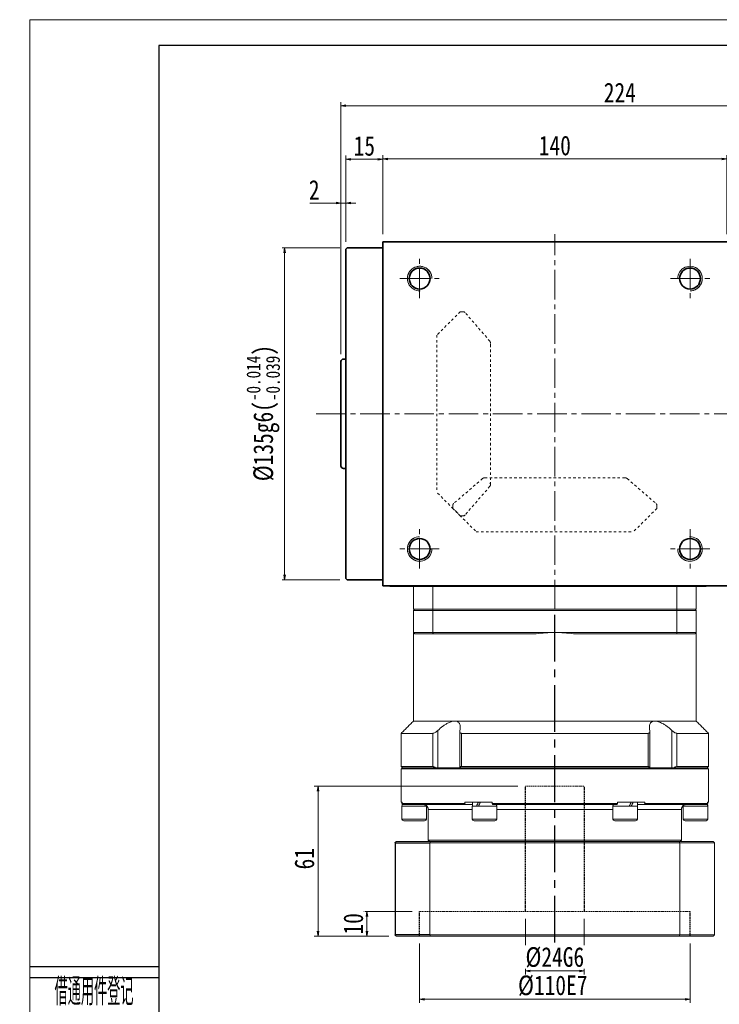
# Model space of a CAD drawing. Header units: millimetres. Extents: x 33 to 918, y 24 to 646.
# Tile 2 of 4: x 33 to 317, y 246 to 646. Entities that reach past the tile are written whole.
import ezdxf
from ezdxf.enums import TextEntityAlignment as Align

# ---------------------------------------------------------------- set-up
doc = ezdxf.new("R2010")
doc.units = ezdxf.units.MM
for name, pattern in [('CENTER2', [28.575, 19.05, -3.175, 3.175, -3.175]), ('DASHED', [0.75, 0.5, -0.25]), ('点画线', [18, 12, -2, 2, -2]), ('虚线', [2, 1, -1])]:
    doc.linetypes.add(name, pattern=pattern)
for name, color, linetype in [('2细线层', 4, 'Continuous'), ('3中心线层', 1, 'CENTER2'), ('6文字层', 3, 'Continuous')]:
    doc.layers.add(name, color=color, linetype=linetype)
for name, color, linetype, lineweight in [('TEXT', 4, 'Continuous', 18), ('中心线层', 1, '点画线', 18), ('图框_外框线', 7, 'Continuous', 18), ('尺寸线层', 3, 'Continuous', 18), ('粗实线', 7, 'Continuous', 40), ('粗实线层', 7, 'Continuous', 35)]:
    doc.layers.add(name, color=color, linetype=linetype, lineweight=lineweight)
doc.styles.add('PC_TEXTSTYLE', font='ISOCP.SHX', dxfattribs={"width": 0.707, "bigfont": 'GBCBIG.SHX'})
doc.styles.add('宋体', font='SimSun.ttf', dxfattribs={"width": 0.8})
doc.dimstyles.new('A水平标注$0', dxfattribs={"dimtxt": 3.5, "dimasz": 2, "dimexe": 1.5, "dimexo": 3, "dimgap": 1.1, "dimtad": 1, "dimtoh": 1, "dimdec": 4, "dimdsep": 46, "dimtxsty": '宋体', "dimblk": 'OPEN', "dimcen": 3, "dimclrd": 3, "dimclre": 3, "dimclrt": 6, "dimadec": 0, "dimazin": 0, "dimtm": 1e-09, "dimtfac": 1, "dimtdec": 4, "dimtix": 1, "dimtmove": 0, "dimatfit": 3, "dimldrblk": 'OPEN', "dimfxl": 0, "dimlwd": 13, "dimlwe": 13, "dimarcsym": 0})
doc.dimstyles.new('D直径标注φ25', dxfattribs={"dimtxt": 3.5, "dimasz": 2, "dimexe": 1, "dimexo": 3, "dimtad": 1, "dimtoh": 1, "dimdec": 1, "dimdsep": 46, "dimtxsty": '宋体', "dimblk": 'OPEN', "dimcen": 3, "dimclrd": 3, "dimclre": 3, "dimclrt": 130, "dimadec": 0, "dimazin": 0, "dimtm": 1e-09, "dimtfac": 1, "dimtdec": 1, "dimtmove": 0, "dimatfit": 0, "dimldrblk": 'OPEN', "dimfxl": 0, "dimlwd": 13, "dimlwe": 13, "dimarcsym": 0})

# ---------------------------------------------------------------- blocks, each defined once
blk = doc.blocks.new('_Open')
at = {"color": 0, "linetype": 'ByBlock', "lineweight": -2}
for p, q in [((-1, 0.17), (0, 0)), ((-1, -0.17), (0, 0)), ((0, 0), (-1, 0))]:
    blk.add_line(p, q, dxfattribs=at)
blk = doc.blocks.new('*D12')
at = {"color": 3, "lineweight": 13, "transparency": 16777216}
for p, q in [((180.27, 559.19), (180.27, 591.35)), ((182.27, 589.85), (318.27, 589.85)), ((320.27, 559.19), (320.27, 591.35))]:
    blk.add_line(p, q, dxfattribs=at)
at = {"layer": 'Defpoints', "color": 0, "transparency": 16777216}
for p in [(320.27, 589.85), (180.27, 556.19), (320.27, 556.19)]:
    blk.add_point(p, dxfattribs=at)
at = {"color": 3, "lineweight": 13, "transparency": 16777216, "xscale": 2, "yscale": 2, "zscale": 2, "rotation": 180}
blk.add_blockref('_Open', (180.27, 589.85), dxfattribs=at)
at = {"color": 3, "lineweight": 13, "transparency": 16777216, "xscale": 2, "yscale": 2, "zscale": 2}
blk.add_blockref('_Open', (320.27, 589.85), dxfattribs=at)
at = {"color": 6, "transparency": 16777216, "insert": (250.27, 595.26), "char_height": 8, "attachment_point": 5, "style": '宋体', "bg_fill": 3, "box_fill_scale": 1.1, "bg_fill_color": 257, "bg_fill_transparency": 0}
blk.add_mtext('140', dxfattribs=at)
blk = doc.blocks.new('*D13')
at = {"color": 3, "lineweight": 13, "transparency": 16777216}
for p, q in [((165.27, 556.19), (165.27, 591.23)), ((178.27, 589.73), (167.27, 589.73)), ((180.27, 559.19), (180.27, 591.23))]:
    blk.add_line(p, q, dxfattribs=at)
at = {"layer": 'Defpoints', "color": 0, "transparency": 16777216}
for p in [(165.27, 589.73), (165.27, 553.19), (180.27, 556.19)]:
    blk.add_point(p, dxfattribs=at)
at = {"color": 3, "lineweight": 13, "transparency": 16777216, "xscale": 2, "yscale": 2, "zscale": 2, "rotation": 180}
blk.add_blockref('_Open', (165.27, 589.73), dxfattribs=at)
at = {"color": 3, "lineweight": 13, "transparency": 16777216, "xscale": 2, "yscale": 2, "zscale": 2}
blk.add_blockref('_Open', (180.27, 589.73), dxfattribs=at)
at = {"color": 6, "transparency": 16777216, "insert": (172.77, 595.12), "char_height": 8, "attachment_point": 5, "style": '宋体', "bg_fill": 3, "box_fill_scale": 1.1, "bg_fill_color": 257, "bg_fill_transparency": 0}
blk.add_mtext('15', dxfattribs=at)
blk = doc.blocks.new('*D16')
at = {"color": 3, "lineweight": 13, "transparency": 16777216}
for p, q in [((163.27, 510.44), (163.27, 573.4)), ((165.27, 556.19), (165.27, 573.4)), ((150.6, 571.9), (155.64, 571.9)), ((155.64, 571.9), (161.27, 571.9)), ((165.27, 571.9), (163.27, 571.9)), ((167.27, 571.9), (169.27, 571.9))]:
    blk.add_line(p, q, dxfattribs=at)
at = {"layer": 'Defpoints', "color": 0, "transparency": 16777216}
for p in [(163.27, 571.9), (165.27, 553.19), (163.27, 507.44)]:
    blk.add_point(p, dxfattribs=at)
at = {"color": 3, "lineweight": 13, "transparency": 16777216, "xscale": 2, "yscale": 2, "zscale": 2}
blk.add_blockref('_Open', (163.27, 571.9), dxfattribs=at)
at = {"color": 3, "lineweight": 13, "transparency": 16777216, "xscale": 2, "yscale": 2, "zscale": 2, "rotation": 180}
blk.add_blockref('_Open', (165.27, 571.9), dxfattribs=at)
at = {"color": 6, "transparency": 16777216, "insert": (152.37, 577.26), "char_height": 8, "attachment_point": 5, "style": '宋体', "bg_fill": 3, "box_fill_scale": 1.1, "bg_fill_color": 257, "bg_fill_transparency": 0}
blk.add_mtext('2', dxfattribs=at)
blk = doc.blocks.new('*D18')
at = {"color": 3, "lineweight": 13, "transparency": 16777216}
for p, q in [((163.27, 510.44), (163.27, 613)), ((387.27, 503.19), (387.27, 613)), ((385.27, 611.5), (165.27, 611.5))]:
    blk.add_line(p, q, dxfattribs=at)
at = {"layer": 'Defpoints', "color": 0, "transparency": 16777216}
for p in [(163.27, 611.5), (163.27, 507.44), (387.27, 500.19)]:
    blk.add_point(p, dxfattribs=at)
at = {"color": 3, "lineweight": 13, "transparency": 16777216, "xscale": 2, "yscale": 2, "zscale": 2, "rotation": 180}
blk.add_blockref('_Open', (163.27, 611.5), dxfattribs=at)
at = {"color": 3, "lineweight": 13, "transparency": 16777216, "xscale": 2, "yscale": 2, "zscale": 2}
blk.add_blockref('_Open', (387.27, 611.5), dxfattribs=at)
at = {"color": 6, "transparency": 16777216, "insert": (276.72, 616.86), "char_height": 8, "attachment_point": 5, "style": '宋体', "bg_fill": 3, "box_fill_scale": 1.1, "bg_fill_color": 257, "bg_fill_transparency": 0}
blk.add_mtext('224', dxfattribs=at)
blk = doc.blocks.new('*D19')
at = {"layer": 'Defpoints', "color": 0, "transparency": 16777216}
for p in [(165.77, 553.69), (140.35, 418.69), (165.77, 418.69)]:
    blk.add_point(p, dxfattribs=at)
at = {"layer": '尺寸线层', "color": 3, "lineweight": 13, "transparency": 16777216}
for p, q in [((162.77, 553.69), (139.35, 553.69)), ((140.35, 551.69), (140.35, 420.69)), ((162.77, 418.69), (139.35, 418.69))]:
    blk.add_line(p, q, dxfattribs=at)
at = {"layer": '尺寸线层', "color": 3, "lineweight": 13, "transparency": 16777216, "xscale": 2, "yscale": 2, "zscale": 2}
for p, rotation in [((140.35, 553.69), 90), ((140.35, 418.69), 270)]:
    blk.add_blockref('_Open', p, dxfattribs=dict(at, rotation=rotation))
at = {"layer": '尺寸线层', "color": 130, "transparency": 16777216, "insert": (131.62, 486.46), "char_height": 8, "attachment_point": 5, "rotation": 90, "style": '宋体'}
blk.add_mtext('{\\A1;\\A1;%%C135g6({\\H0.707107x;\\S-0.014^ -0.039;})}', dxfattribs=at)
blk = doc.blocks.new('*D36')
at = {"color": 3, "lineweight": 13, "transparency": 16777216}
for p, q in [((195.27, 270.69), (195.27, 246.51)), ((305.27, 270.69), (305.27, 246.51)), ((197.27, 248.01), (303.27, 248.01))]:
    blk.add_line(p, q, dxfattribs=at)
at = {"layer": 'Defpoints', "color": 0, "transparency": 16777216}
for p in [(195.27, 273.69), (305.27, 273.69), (305.27, 248.01)]:
    blk.add_point(p, dxfattribs=at)
at = {"color": 3, "lineweight": 13, "transparency": 16777216, "xscale": 2, "yscale": 2, "zscale": 2, "rotation": 180}
blk.add_blockref('_Open', (195.27, 248.01), dxfattribs=at)
at = {"color": 3, "lineweight": 13, "transparency": 16777216, "xscale": 2, "yscale": 2, "zscale": 2}
blk.add_blockref('_Open', (305.27, 248.01), dxfattribs=at)
at = {"color": 6, "transparency": 16777216, "insert": (249.42, 253.51), "char_height": 8, "attachment_point": 5, "style": '宋体', "bg_fill": 3, "box_fill_scale": 1.1, "bg_fill_color": 256, "bg_fill_true_color": 13158600, "bg_fill_transparency": 0}
blk.add_mtext('%%C110E7', dxfattribs=at)
blk = doc.blocks.new('*D37')
at = {"color": 3, "lineweight": 13, "transparency": 16777216}
for p, q in [((238.27, 280.69), (238.27, 258.03)), ((262.27, 280.69), (262.27, 258.03)), ((240.27, 259.53), (260.27, 259.53))]:
    blk.add_line(p, q, dxfattribs=at)
at = {"layer": 'Defpoints', "color": 0, "transparency": 16777216}
for p in [(238.27, 283.69), (262.27, 283.69), (262.27, 259.53)]:
    blk.add_point(p, dxfattribs=at)
at = {"color": 3, "lineweight": 13, "transparency": 16777216, "xscale": 2, "yscale": 2, "zscale": 2, "rotation": 180}
blk.add_blockref('_Open', (238.27, 259.53), dxfattribs=at)
at = {"color": 3, "lineweight": 13, "transparency": 16777216, "xscale": 2, "yscale": 2, "zscale": 2}
blk.add_blockref('_Open', (262.27, 259.53), dxfattribs=at)
at = {"color": 6, "transparency": 16777216, "insert": (250.27, 265.03), "char_height": 8, "attachment_point": 5, "style": '宋体', "bg_fill": 3, "box_fill_scale": 1.1, "bg_fill_color": 256, "bg_fill_true_color": 13158600, "bg_fill_transparency": 0}
blk.add_mtext('%%C24G6', dxfattribs=at)
blk = doc.blocks.new('*D38')
at = {"color": 3, "lineweight": 13, "transparency": 16777216}
for p, q in [((192.27, 283.69), (172.32, 283.69)), ((173.82, 281.69), (173.82, 275.69)), ((182.77, 273.69), (172.32, 273.69))]:
    blk.add_line(p, q, dxfattribs=at)
at = {"layer": 'Defpoints', "color": 0, "transparency": 16777216}
for p in [(195.27, 283.69), (173.82, 273.69), (185.77, 273.69)]:
    blk.add_point(p, dxfattribs=at)
at = {"color": 3, "lineweight": 13, "transparency": 16777216, "xscale": 2, "yscale": 2, "zscale": 2}
for p, rotation in [((173.82, 283.69), 90), ((173.82, 273.69), 270)]:
    blk.add_blockref('_Open', p, dxfattribs=dict(at, rotation=rotation))
at = {"color": 6, "transparency": 16777216, "insert": (168.32, 278.69), "char_height": 8, "attachment_point": 5, "rotation": 90, "style": '宋体', "bg_fill": 3, "box_fill_scale": 1.1, "bg_fill_color": 256, "bg_fill_true_color": 13158600, "bg_fill_transparency": 0}
blk.add_mtext('10', dxfattribs=at)
blk = doc.blocks.new('*D39')
at = {"color": 3, "lineweight": 13, "transparency": 16777216}
for p, q in [((235.27, 334.69), (152.42, 334.69)), ((153.92, 332.69), (153.92, 275.69)), ((182.77, 273.69), (152.42, 273.69))]:
    blk.add_line(p, q, dxfattribs=at)
at = {"layer": 'Defpoints', "color": 0, "transparency": 16777216}
for p in [(238.27, 334.69), (153.92, 273.69), (185.77, 273.69)]:
    blk.add_point(p, dxfattribs=at)
at = {"color": 3, "lineweight": 13, "transparency": 16777216, "xscale": 2, "yscale": 2, "zscale": 2}
for p, rotation in [((153.92, 334.69), 90), ((153.92, 273.69), 270)]:
    blk.add_blockref('_Open', p, dxfattribs=dict(at, rotation=rotation))
at = {"color": 6, "transparency": 16777216, "insert": (148.42, 305.19), "char_height": 8, "attachment_point": 5, "rotation": 90, "style": '宋体', "bg_fill": 3, "box_fill_scale": 1.1, "bg_fill_color": 256, "bg_fill_true_color": 13158600, "bg_fill_transparency": 0}
blk.add_mtext('61', dxfattribs=at)

msp = doc.modelspace()

# ---------------------------------------------------------------- linework, layer by layer
at = {"color": 6, "linetype": '虚线', "lineweight": 18}
for p, q in [((211.77992, 527.68963), (202.27992, 518.18963)), ((211.77992, 527.68963), (213.01146, 527.68963)), ((223.84946, 515.69865), (213.7675, 527.34416)), ((202.27992, 518.18963), (202.27992, 454.18963)), ((224.07492, 515.0655), (224.07492, 514.94385)), ((220.86002, 459.84567), (209.12039, 449.68221)), ((223.84946, 456.68061), (213.7675, 445.0351)), ((221.47074, 460.08963), (221.79967, 460.08963)), ((224.07492, 457.28612), (224.07492, 457.43542)), ((279.07909, 460.08963), (278.75017, 460.08963)), ((279.68981, 459.84567), (291.42945, 449.68221)), ((211.77992, 444.68963), (202.27992, 454.18963)), ((208.77492, 447.69463), (208.77492, 448.92618)), ((291.77492, 447.69463), (291.77492, 448.92618)), ((208.77492, 447.69463), (218.27492, 438.19463)), ((211.77992, 444.68963), (213.01146, 444.68963)), ((291.77492, 447.69463), (282.27492, 438.19463)), ((218.27492, 438.19463), (282.27492, 438.19463))]:
    msp.add_line(p, q, dxfattribs=at)
at = {"color": 7, "linetype": 'Continuous', "lineweight": 15}
for p, q in [((192.77492, 416.18963), (192.77492, 406.68963)), ((200.57834, 416.18963), (200.57834, 406.68963)), ((299.9715, 416.18963), (299.9715, 406.68963)), ((307.77492, 406.68963), (307.77492, 416.18963)), ((200.57834, 406.68963), (192.77492, 406.68963)), ((192.77492, 406.18963), (200.57834, 406.18963)), ((192.77492, 406.18963), (192.77492, 397.18963)), ((200.76482, 406.68963), (193.27492, 406.68963)), ((250.27492, 406.68963), (200.57834, 406.68963)), ((200.57834, 406.18963), (299.9715, 406.18963)), ((200.57834, 397.18963), (200.57834, 406.18963)), ((299.78502, 406.68963), (200.76482, 406.68963)), ((299.9715, 406.68963), (250.27492, 406.68963)), ((307.27492, 406.68963), (299.78502, 406.68963)), ((307.77492, 406.68963), (299.9715, 406.68963)), ((299.9715, 406.18963), (299.9715, 397.18963)), ((299.9715, 406.18963), (307.77492, 406.18963)), ((307.77492, 397.18963), (307.77492, 406.18963)), ((200.57834, 397.18963), (192.77492, 397.18963)), ((193.27492, 396.68963), (200.76482, 396.68963)), ((250.27492, 397.18963), (200.57834, 397.18963)), ((200.76482, 396.68963), (242.70854, 396.68963)), ((299.9715, 397.18963), (250.27492, 397.18963)), ((257.84129, 396.68963), (299.78502, 396.68963)), ((299.78502, 396.68963), (307.27492, 396.68963)), ((307.77492, 397.18963), (299.9715, 397.18963)), ((209.61628, 361.18963), (192.77492, 361.18963)), ((290.93356, 361.18963), (209.61628, 361.18963)), ((307.77492, 361.18963), (290.93356, 361.18963)), ((202.62968, 342.18963), (202.62968, 357.33701)), ((297.92015, 357.33701), (297.92015, 342.18963)), ((200.59091, 356.18963), (187.77492, 356.18963)), ((200.59091, 356.18963), (200.59091, 342.68963)), ((288.19259, 356.18963), (212.35725, 356.18963)), ((212.35725, 342.68963), (212.35725, 356.18963)), ((288.19259, 356.18963), (288.19259, 342.68963)), ((312.77492, 356.18963), (299.95892, 356.18963)), ((299.95892, 342.68963), (299.95892, 356.18963)), ((200.59091, 342.68963), (187.77492, 342.68963)), ((187.77492, 341.68963), (250.27492, 341.68963)), ((250.27492, 342.18963), (188.27492, 342.18963)), ((188.27492, 342.18963), (201.81229, 342.18963)), ((211.60486, 342.18963), (288.94498, 342.18963)), ((288.19259, 342.68963), (212.35725, 342.68963)), ((312.27492, 342.18963), (250.27492, 342.18963)), ((250.27492, 341.68963), (312.77492, 341.68963)), ((298.73755, 342.18963), (312.27492, 342.18963)), ((312.77492, 342.68963), (299.95892, 342.68963)), ((187.77492, 328.18963), (188.1088, 328.18963)), ((193.02492, 326.58963), (188.02492, 326.58963)), ((188.1088, 327.68963), (188.1088, 328.18963)), ((213.60453, 327.68963), (188.1088, 327.68963)), ((188.60246, 327.18963), (213.92675, 327.18963)), ((198.02492, 326.58963), (193.02492, 326.58963)), ((198.77492, 325.18963), (216.64992, 325.18963)), ((213.60453, 328.18963), (213.60453, 327.68963)), ((213.60453, 328.18963), (224.77919, 328.18963)), ((213.92675, 327.18963), (216.70992, 327.18963)), ((225.98004, 326.58963), (216.64992, 326.58963)), ((224.77919, 327.68963), (224.77919, 328.18963)), ((275.77065, 327.68963), (224.77919, 327.68963)), ((224.95063, 327.18963), (275.5992, 327.18963)), ((226.64992, 326.58963), (225.98004, 326.58963)), ((226.64992, 325.18963), (273.89992, 325.18963)), ((226.96167, 327.18963), (227.14992, 327.18963)), ((273.39992, 327.18963), (273.58816, 327.18963)), ((283.89992, 326.58963), (273.89992, 326.58963)), ((275.77065, 328.18963), (275.77065, 327.68963)), ((275.77065, 328.18963), (286.9453, 328.18963)), ((283.83992, 327.18963), (286.62309, 327.18963)), ((283.89992, 325.18963), (301.77492, 325.18963)), ((286.62309, 327.18963), (311.94737, 327.18963)), ((286.9453, 327.68963), (286.9453, 328.18963)), ((312.44103, 327.68963), (286.9453, 327.68963)), ((312.52492, 326.58963), (302.52492, 326.58963)), ((312.44103, 328.18963), (312.44103, 327.68963)), ((312.44103, 328.18963), (312.77492, 328.18963)), ((193.02492, 321.33963), (188.02492, 321.33963)), ((188.77492, 320.58963), (193.02492, 320.58963)), ((198.02492, 321.33963), (193.02492, 321.33963)), ((193.02492, 320.58963), (197.27492, 320.58963)), ((225.98004, 321.33963), (216.64992, 321.33963)), ((217.39992, 320.58963), (225.33052, 320.58963)), ((225.33052, 320.58963), (225.89992, 320.58963)), ((226.64992, 321.33963), (225.98004, 321.33963)), ((283.89992, 321.33963), (273.89992, 321.33963)), ((274.64992, 320.58963), (283.14992, 320.58963)), ((312.52492, 321.33963), (302.52492, 321.33963)), ((303.27492, 320.58963), (311.77492, 320.58963)), ((301.77492, 312.68963), (198.77492, 312.68963)), ((199.64143, 312.18963), (185.77492, 312.18963)), ((199.46891, 311.68963), (301.08092, 311.68963)), ((199.46891, 274.18963), (199.46891, 311.68963)), ((300.9084, 312.18963), (199.64143, 312.18963)), ((314.77492, 312.18963), (300.9084, 312.18963)), ((301.08092, 311.68963), (301.08092, 274.18963)), ((301.08092, 311.68963), (315.27492, 311.68963)), ((315.27492, 274.18963), (315.27492, 311.68963)), ((185.77492, 273.68963), (199.64143, 273.68963)), ((301.08092, 274.18963), (199.46891, 274.18963)), ((199.64143, 273.68963), (300.9084, 273.68963)), ((300.9084, 273.68963), (314.77492, 273.68963)), ((315.27492, 274.18963), (301.08092, 274.18963))]:
    msp.add_line(p, q, dxfattribs=at)
at = {"color": 6, "linetype": 'DASHED', "lineweight": 15}
for p, q in [((238.27492, 334.68963), (262.27492, 334.68963)), ((195.27492, 283.68963), (305.27492, 283.68963))]:
    msp.add_line(p, q, dxfattribs=at)
for p, q in [((185.27492, 311.68963), (199.46891, 311.68963)), ((185.27492, 311.68963), (185.27492, 274.18963)), ((199.46891, 274.18963), (185.27492, 274.18963))]:
    msp.add_line(p, q)
at = {"color": 6, "linetype": '虚线', "lineweight": 18}
for centre, start, end in [((213.01146, 526.68963), 40.884, 90), ((223.07492, 515.0655), 0, 40.884), ((221.51455, 459.08963), 90, 130.884), ((223.07492, 457.43542), 0, 45), ((223.07492, 457.31376), 319.116, 360), ((279.03528, 459.08963), 49.116, 90), ((209.77492, 448.92618), 130.884, 180), ((290.77492, 448.92618), 0, 49.116), ((213.01146, 445.68963), 270, 319.116)]:
    msp.add_arc(centre, 1, start, end, dxfattribs=at)
at = {"color": 7, "linetype": 'Continuous', "lineweight": 0}
for centre, start, end in [((195.27492, 431.18963), 90, 285), ((305.27492, 431.18963), 180, 15)]:
    msp.add_arc(centre, 5, start, end, dxfattribs=at)
at = {"color": 7, "linetype": 'Continuous', "lineweight": 15}
for centre, radius, start, end in [((250.27492, 339.68963), 57.5, 90, 97.5614297), ((250.27492, 339.68963), 57.5, 82.4385703, 90), ((196.77492, 325.18963), 2, 0, 30.1681269), ((303.77492, 325.18963), 2, 149.8150812, 180), ((188.77492, 321.33963), 0.75, 180, 270), ((197.27492, 321.33963), 0.75, 270, 0), ((217.39992, 321.33963), 0.75, 180, 270), ((225.89992, 321.33963), 0.75, 270, 0), ((274.64992, 321.33963), 0.75, 180, 270), ((283.14992, 321.33963), 0.75, 270, 0), ((303.27492, 321.33963), 0.75, 180, 270), ((311.77492, 321.33963), 0.75, 270, 0)]:
    msp.add_arc(centre, radius, start, end, dxfattribs=at)
at = {"color": 7, "linetype": 'Continuous', "lineweight": 15, "extrusion": (0, 0, -1)}
for centre, major_axis, ratio, start_param, end_param in [((193.02492, 328.18963), (0, 8.55633), 0.577350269, 4.618754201, 4.71238898), ((193.02492, 326.58963), (0, 8.55633), 0.577350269, 4.71238898, 4.837645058), ((221.64992, 328.18963), (4.54557, 8.49348), 0.227735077, 4.403003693, 4.591107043), ((221.64992, 326.58963), (4.54557, 8.49348), 0.227735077, 4.591107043, 4.779210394), ((221.64992, 328.18963), (3.07332, 5.74255), 0.227735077, 4.452374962, 4.591107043), ((278.89992, 328.18963), (4.54557, 8.49348), 0.227735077, 1.44951439, 1.63761774), ((278.89992, 326.58963), (3.07332, 5.74255), 0.227735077, 1.310782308, 1.44951439), ((278.89992, 326.58963), (4.54557, 8.49348), 0.227735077, 1.261411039, 1.44951439), ((307.52492, 328.18963), (0, 8.55633), 0.577350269, 1.570796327, 1.758899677), ((307.52492, 326.58963), (0, 8.55633), 0.577350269, 1.477161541, 1.570796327)]:
    msp.add_ellipse(centre, major_axis=major_axis, ratio=ratio, start_param=start_param, end_param=end_param, dxfattribs=at)
at = {"color": 7, "linetype": 'Continuous', "lineweight": 15}
for points in [[(192.77492, 406.18963), (193.27492, 406.68963)], [(200.57834, 406.18963), (200.76482, 406.68963)], [(299.9715, 406.18963), (299.78502, 406.68963)], [(307.27492, 406.68963), (307.77492, 406.18963)], [(192.77492, 361.18963), (192.77492, 397.18963)], [(192.77492, 397.18963), (193.27492, 396.68963)], [(200.57834, 397.18963), (200.76482, 396.68963)], [(299.9715, 397.18963), (299.78502, 396.68963)], [(307.27492, 396.68963), (307.77492, 397.18963)], [(307.77492, 397.18963), (307.77492, 361.18963)], [(187.77492, 356.18963), (192.77492, 361.18963)], [(307.77492, 361.18963), (312.77492, 356.18963)], [(211.57061, 342.18963), (211.57061, 356.95953)], [(288.97922, 356.95984), (288.97922, 342.18963)], [(187.77492, 342.68963), (187.77492, 356.18963)], [(312.77492, 356.18963), (312.77492, 342.68963)], [(188.27492, 342.18963), (187.77492, 342.68963)], [(187.77492, 341.68963), (188.27492, 342.18963)], [(187.77492, 328.18963), (187.77492, 341.68963)], [(312.77492, 342.68963), (312.27492, 342.18963)], [(312.27492, 342.18963), (312.77492, 341.68963)], [(312.77492, 341.68963), (312.77492, 328.18963)], [(188.02492, 321.33963), (188.02492, 326.58963)], [(188.1088, 327.68963), (188.60246, 327.18963)], [(197.96492, 326.81469), (197.96492, 326.58963)], [(198.02492, 326.58963), (198.02492, 321.33963)], [(198.77492, 312.68963), (198.77492, 325.18963)], [(213.92675, 327.18963), (213.60453, 327.68963)], [(216.64992, 321.33963), (216.64992, 326.58963)], [(216.70992, 326.58963), (216.70992, 328.18963)], [(224.77919, 327.68963), (224.95063, 327.18963)], [(226.58992, 327.18963), (226.58992, 326.58963)], [(226.64992, 326.58963), (226.64992, 321.33963)], [(273.89992, 321.33963), (273.89992, 326.58963)], [(273.95992, 326.58963), (273.95992, 327.18963)], [(275.5992, 327.18963), (275.77065, 327.68963)], [(283.83992, 328.18963), (283.83992, 326.58963)], [(283.89992, 326.58963), (283.89992, 321.33963)], [(286.9453, 327.68963), (286.62309, 327.18963)], [(301.77492, 325.18963), (301.77492, 312.68963)], [(302.52492, 321.33963), (302.52492, 326.58963)], [(302.58492, 326.58963), (302.58492, 326.78203)], [(311.94737, 327.18963), (312.44103, 327.68963)], [(312.52492, 326.58963), (312.52492, 321.33963)], [(199.27492, 312.18963), (198.77492, 312.68963)], [(301.77492, 312.68963), (301.27492, 312.18963)], [(199.64143, 312.18963), (199.46891, 311.68963)], [(301.08092, 311.68963), (300.9084, 312.18963)], [(314.77492, 312.18963), (315.27492, 311.68963)], [(199.46891, 274.18963), (199.64143, 273.68963)], [(300.9084, 273.68963), (301.08092, 274.18963)], [(315.27492, 274.18963), (314.77492, 273.68963)]]:
    msp.add_open_spline(points, degree=1, dxfattribs=at)
for points, knots in [([(209.61628, 361.18963), (209.21475, 361.15127), (208.38361, 361.07186), (207.05137, 360.51784), (205.82615, 359.82964), (204.33807, 358.82786), (203.31865, 357.93824), (202.62968, 357.33701)], [0, 0, 0, 0, 1.493533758, 3.091577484, 4.322036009, 5.554470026, 8.123989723, 8.123989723, 8.123989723, 8.123989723]), ([(211.62164, 357.33701), (211.67312, 357.57026), (211.77649, 358.03863), (211.83133, 358.75816), (211.77553, 359.48638), (211.56372, 360.12281), (211.2194, 360.61316), (210.80099, 360.93543), (210.29241, 361.13114), (209.88654, 361.1871), (209.64837, 361.18933), (209.61628, 361.18963)], [0, 0, 0, 0, 0.626246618, 1.257495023, 2.032414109, 2.823629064, 3.42820033, 4.048095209, 4.555440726, 5.077036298, 5.158257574, 5.158257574, 5.158257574, 5.158257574]), ([(290.93356, 361.18963), (290.75275, 361.18047), (290.38654, 361.16192), (289.91761, 361.0116), (289.51617, 360.77237), (289.14564, 360.38952), (288.86249, 359.83254), (288.72333, 359.08652), (288.73523, 358.24882), (288.86354, 357.64251), (288.9282, 357.33701)], [0, 0, 0, 0, 0.468845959, 0.949596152, 1.451964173, 1.965089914, 2.734777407, 3.526210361, 4.335728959, 5.157885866, 5.157885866, 5.157885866, 5.157885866]), ([(297.92015, 357.33701), (297.39346, 357.80197), (296.54186, 358.55375), (295.25213, 359.48575), (294.22346, 360.12543), (293.25658, 360.61448), (292.18853, 361.03232), (291.4083, 361.18522), (290.96602, 361.18933), (290.93356, 361.18963)], [0, 0, 0, 0, 1.980910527, 3.202878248, 4.450542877, 5.416537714, 6.381330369, 7.998144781, 8.126222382, 8.126222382, 8.126222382, 8.126222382]), ([(202.62968, 357.33701), (202.37103, 357.11549), (201.94422, 356.74996), (201.31743, 356.38659), (200.8815, 356.21496), (200.67673, 356.19711), (200.59091, 356.18963)], [0, 0, 0, 0, 0.923658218, 1.524159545, 2.020218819, 2.378137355, 2.378137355, 2.378137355, 2.378137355]), ([(212.35725, 356.18963), (212.289, 356.19294), (212.15015, 356.19968), (211.97744, 356.25292), (211.83396, 356.33422), (211.71058, 356.45376), (211.61779, 356.61855), (211.56909, 356.83217), (211.56673, 357.07298), (211.60323, 357.24848), (211.62164, 357.33701)], [0, 0, 0, 0, 0.165195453, 0.336098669, 0.501143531, 0.67031152, 0.899665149, 1.135559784, 1.381616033, 1.632058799, 1.632058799, 1.632058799, 1.632058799]), ([(288.9282, 357.33701), (288.94996, 357.2268), (288.9941, 357.00323), (288.96814, 356.73605), (288.88925, 356.53036), (288.78456, 356.39198), (288.64679, 356.28866), (288.50001, 356.22799), (288.34619, 356.19515), (288.2441, 356.19148), (288.19259, 356.18963)], [0, 0, 0, 0, 0.312581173, 0.634124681, 0.837734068, 1.046108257, 1.214079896, 1.386575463, 1.508153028, 1.631948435, 1.631948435, 1.631948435, 1.631948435]), ([(299.95892, 356.18963), (299.83825, 356.20362), (299.59744, 356.23153), (299.09124, 356.45905), (298.50767, 356.82649), (298.12027, 357.16312), (297.92015, 357.33701)], [0, 0, 0, 0, 0.48914015, 0.976123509, 1.653805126, 2.377879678, 2.377879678, 2.377879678, 2.377879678]), ([(200.59091, 342.68963), (200.71145, 342.67547), (200.95201, 342.6472), (201.39062, 342.45349), (201.6754, 342.27529), (201.81229, 342.18963)], [0, 0, 0, 0, 0.457440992, 0.912864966, 1.334419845, 1.334419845, 1.334419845, 1.334419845]), ([(211.60486, 342.18963), (211.65322, 342.30041), (211.74214, 342.50408), (212.02846, 342.66541), (212.26157, 342.68258), (212.35725, 342.68963)], [0, 0, 0, 0, 0.4023771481, 0.7397651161, 0.974629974, 0.974629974, 0.974629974, 0.974629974]), ([(288.19259, 342.68963), (288.32642, 342.67547), (288.59348, 342.6472), (288.83876, 342.45349), (288.91049, 342.27529), (288.94498, 342.18963)], [0, 0, 0, 0, 0.33430891, 0.6671437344, 0.9752262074, 0.9752262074, 0.9752262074, 0.9752262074]), ([(298.73755, 342.18963), (298.91752, 342.30041), (299.2484, 342.50408), (299.67653, 342.66541), (299.87675, 342.68258), (299.95892, 342.68963)], [0, 0, 0, 0, 0.551089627, 1.013171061, 1.334838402, 1.334838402, 1.334838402, 1.334838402]), ([(198.50468, 326.19646), (198.50199, 326.20428), (198.4932, 326.22981), (198.12207, 326.78949), (197.5148, 327.14283), (197.04994, 327.17918), (196.91629, 327.18963)], [0, 0, 0, 0, 0.326549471, 1.065534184, 1.708406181, 1.967821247, 1.967821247, 1.967821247, 1.967821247]), ([(226.58992, 327.0485), (226.62577, 327.06926), (226.79047, 327.16459), (226.88653, 327.17864), (226.96167, 327.18963)], [0, 0, 0, 0, 0.0872534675, 0.4007646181, 0.4007646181, 0.4007646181, 0.4007646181]), ([(273.58816, 327.18963), (273.67416, 327.17788), (273.76331, 327.1657), (273.95317, 327.05679), (273.95992, 327.05292)], [0, 0, 0, 0, 0.3845346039, 0.3986983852, 0.3986983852, 0.3986983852, 0.3986983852]), ([(303.63354, 327.18963), (303.4495, 327.17065), (302.90522, 327.1145), (302.41568, 326.7258), (302.13242, 326.3664), (302.01593, 326.14161), (302.03917, 326.18524), (302.04515, 326.19646)], [0, 0, 0, 0, 0.371254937, 1.097915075, 1.483628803, 1.880459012, 2.017902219, 2.017902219, 2.017902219, 2.017902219])]:
    msp.add_open_spline(points, degree=3, knots=knots, dxfattribs=at)
for points in [[(185.27492, 311.68963), (185.77492, 312.18963)], [(185.77492, 273.68963), (185.27492, 274.18963)]]:
    msp.add_open_spline(points, degree=1)
at = {"layer": '2细线层'}
for p, q in [((37.00885, 261.33149), (89.17011, 261.33149)), ((37.00885, 256.87548), (89.17011, 256.87548))]:
    msp.add_line(p, q, dxfattribs=at)
at = {"layer": '3中心线层'}
msp.add_line((250.27492, 271.07295), (250.27492, 406.68963), dxfattribs=at)
at = {"layer": '3中心线层', "color": 6, "linetype": 'DASHED'}
for p, q in [((238.27492, 283.68963), (238.27492, 334.68963)), ((262.27492, 283.68963), (262.27492, 334.68963)), ((195.27492, 273.68963), (195.27492, 283.68963)), ((305.27492, 273.68963), (305.27492, 283.68963))]:
    msp.add_line(p, q, dxfattribs=at)
at = {"layer": 'TEXT', "color": 6, "linetype": '虚线', "lineweight": 18}
for p, q in [((213.37866, 527.68963), (213.46841, 527.68963)), ((213.54729, 527.59851), (213.46841, 527.68963)), ((224.07492, 514.66809), (224.07492, 514.52963)), ((222.12977, 460.08963), (222.22334, 460.08963)), ((278.42006, 460.08963), (278.32649, 460.08963)), ((291.7079, 449.44114), (291.77492, 449.38312)), ((291.77492, 449.29979), (291.77492, 449.38312)), ((213.37866, 444.68963), (213.46841, 444.68963)), ((213.54729, 444.78075), (213.46841, 444.68963))]:
    msp.add_line(p, q, dxfattribs=at)
at = {"layer": '中心线层'}
for p, q in [((250.27492, 406.68963), (250.27492, 559.18963)), ((153.11069, 486.18963), (390.52492, 486.18963)), ((195.27492, 423.18963), (195.27492, 439.18963)), ((305.27492, 439.18963), (305.27492, 423.18963)), ((203.27492, 431.18963), (187.27492, 431.18963)), ((313.27492, 431.18963), (297.27492, 431.18963))]:
    msp.add_line(p, q, dxfattribs=at)
at = {"layer": '图框_外框线', "color": 3}
msp.add_lwpolyline([(36.73677, 23.58792), (917.61685, 23.58792), (917.61685, 646.49597), (36.73677, 646.49597)], close=True, dxfattribs=at)
at = {"layer": '图框_外框线', "color": 3, "lineweight": 25}
msp.add_lwpolyline([(89.17011, 34.07459), (907.13018, 34.07459), (907.13018, 636.00931), (89.17011, 636.00931)], close=True, dxfattribs=at)
at = {"layer": '粗实线', "color": 0, "lineweight": 40}
msp.add_line((183.14292, 416.18963), (311.77492, 416.18963), dxfattribs=at)
at = {"layer": '粗实线层'}
for p, q in [((165.77492, 553.68963), (165.27492, 553.18963)), ((165.27492, 553.18963), (165.27492, 419.18963)), ((180.27492, 553.68963), (165.77492, 553.68963)), ((180.27492, 416.18963), (180.27492, 556.18963)), ((180.27492, 556.18963), (320.27492, 556.18963)), ((163.27492, 507.43963), (163.27492, 464.93963)), ((165.27492, 508.43963), (164.27492, 508.43963)), ((165.27492, 463.93963), (164.27492, 463.93963)), ((165.77492, 418.68963), (165.27492, 419.18963)), ((180.27492, 418.68963), (165.77492, 418.68963))]:
    msp.add_line(p, q, dxfattribs=at)
at = {"layer": '粗实线层', "color": 6, "linetype": '虚线', "lineweight": 18}
for p, q in [((224.07492, 457.31376), (224.07492, 514.94385)), ((221.77811, 460.08963), (278.91463, 460.08963))]:
    msp.add_line(p, q, dxfattribs=at)
at = {"layer": '粗实线层'}
msp.add_lwpolyline([(320.27492, 416.18963), (180.27492, 416.18963)], dxfattribs=at)
for centre in [(195.27492, 431.18963), (305.27492, 431.18963)]:
    msp.add_circle(centre, 4.25, dxfattribs=at)
for centre, start, end in [((164.27492, 507.43963), 90, 180), ((164.27492, 464.93963), 180, 270)]:
    msp.add_arc(centre, 1, start, end, dxfattribs=at)
at = {"layer": '粗实线层', "lineweight": 18}
for centre, start, end in [((195.27492, 431.18963), 90, 1.9231652), ((305.27492, 431.18963), 180, 91.9231652)]:
    msp.add_arc(centre, 5, start, end, dxfattribs=at)

# ---------------------------------------------------------------- texts
at = {"layer": '6文字层', "color": 3, "style": 'PC_TEXTSTYLE', "width": 0.667}
msp.add_text('借通用件登记', height=11.140044, dxfattribs=at).set_placement((62.80662, 251.60085), align=Align.MIDDLE)

# ---------------------------------------------------------------- next in the draw order: dimensions: what is measured, and where the dimension line sits
dim = msp.add_linear_dim(base=(320.27492, 589.84667), p1=(180.27492, 556.18963), p2=(320.27492, 556.18963), dimstyle='A水平标注$0', override={"dimtxt": 8, "dimgap": 1.5, "dimblk": 'Open', "dimtfill": 1, "dimtfillclr": 256})
dim.commit()
dim.dimension.update_dxf_attribs({"geometry": '*D12', "text_midpoint": (250.27492, 589.84667), "dimtype": 160})
dim = msp.add_linear_dim(base=(305.27492, 248.00738), p1=(195.27492, 273.68963), p2=(305.27492, 273.68963), text='%%C<>E7', dimstyle='A水平标注$0', override={"dimtxt": 8, "dimgap": 1.5, "dimblk": 'Open', "dimtfill": 1, "dimtfillclr": 256})
dim.commit()
dim.dimension.update_dxf_attribs({"geometry": '*D36', "text_midpoint": (249.41668, 248.00738), "dimtype": 160})

# ---------------------------------------------------------------- next in the draw order: dimensions: what is measured, and where the dimension line sits
dim = msp.add_linear_dim(base=(165.27492, 589.73497), p1=(180.27492, 556.18963), p2=(165.27492, 553.18963), dimstyle='A水平标注$0', override={"dimtxt": 8, "dimgap": 1.5, "dimblk": 'Open', "dimtfill": 1, "dimtfillclr": 256})
dim.commit()
dim.dimension.update_dxf_attribs({"geometry": '*D13', "text_midpoint": (172.77492, 589.73497), "dimtype": 160})
dim = msp.add_linear_dim(base=(173.81898, 273.68963), p1=(195.27492, 283.68963), p2=(185.77492, 273.68963), angle=90, dimstyle='A水平标注$0', override={"dimtxt": 8, "dimgap": 1.5, "dimblk": 'Open', "dimtfill": 1, "dimtfillclr": 256})
dim.commit()
dim.dimension.update_dxf_attribs({"geometry": '*D38', "text_midpoint": (173.81898, 278.68963), "dimtype": 160})
dim = msp.add_linear_dim(base=(262.27492, 259.53102), p1=(238.27492, 283.68963), p2=(262.27492, 283.68963), text='%%C<>G6', dimstyle='A水平标注$0', override={"dimtxt": 8, "dimgap": 1.5, "dimblk": 'Open', "dimtfill": 1, "dimtfillclr": 256})
dim.commit()
dim.dimension.update_dxf_attribs({"geometry": '*D37', "text_midpoint": (250.27492, 259.53102), "dimtype": 160})

# ---------------------------------------------------------------- next in the draw order: dimensions: what is measured, and where the dimension line sits
dim = msp.add_linear_dim(base=(163.27492, 571.89847), p1=(165.27492, 553.18963), p2=(163.27492, 507.43963), dimstyle='A水平标注$0', override={"dimtxt": 8, "dimgap": 1.5, "dimblk": 'Open', "dimtfill": 1, "dimtfillclr": 256})
dim.commit()
dim.dimension.update_dxf_attribs({"geometry": '*D16', "text_midpoint": (152.36715, 571.89847), "dimtype": 160})
dim = msp.add_linear_dim(base=(153.91966, 273.68963), p1=(238.27492, 334.68963), p2=(185.77492, 273.68963), angle=90, dimstyle='A水平标注$0', override={"dimtxt": 8, "dimgap": 1.5, "dimblk": 'Open', "dimtfill": 1, "dimtfillclr": 256})
dim.commit()
dim.dimension.update_dxf_attribs({"geometry": '*D39', "text_midpoint": (153.91966, 305.18963), "dimtype": 160})

# ---------------------------------------------------------------- next in the draw order: dimensions: what is measured, and where the dimension line sits
dim = msp.add_linear_dim(base=(163.27492, 611.49831), p1=(387.27492, 500.18963), p2=(163.27492, 507.43963), dimstyle='A水平标注$0', override={"dimtxt": 8, "dimgap": 1.5, "dimblk": 'Open', "dimtfill": 1, "dimtfillclr": 256})
dim.commit()
dim.dimension.update_dxf_attribs({"geometry": '*D18', "text_midpoint": (276.71928, 611.49831), "dimtype": 160})

# ---------------------------------------------------------------- next in the draw order: linework, layer by layer
at = {"color": 7, "linetype": 'Continuous', "lineweight": 0}
for centre, start, end in [((195.27492, 541.18963), 0, 195), ((305.27492, 541.18963), 270, 105)]:
    msp.add_arc(centre, 5, start, end, dxfattribs=at)
at = {"layer": '中心线层'}
for p, q in [((195.27492, 533.18963), (195.27492, 549.18963)), ((305.27492, 549.18963), (305.27492, 533.18963)), ((187.27492, 541.18963), (203.27492, 541.18963)), ((297.27492, 541.18963), (313.27492, 541.18963))]:
    msp.add_line(p, q, dxfattribs=at)
at = {"layer": '粗实线层'}
msp.add_line((163.27492, 507.43963), (163.27492, 464.93963), dxfattribs=at)
for centre in [(195.27492, 541.18963), (305.27492, 541.18963)]:
    msp.add_circle(centre, 4.25, dxfattribs=at)
at = {"layer": '粗实线层', "lineweight": 18}
for centre, start, end in [((195.27492, 541.18963), 360, 271.9231652), ((305.27492, 541.18963), 270, 181.9231652)]:
    msp.add_arc(centre, 5, start, end, dxfattribs=at)

# ---------------------------------------------------------------- next in the draw order: dimensions: what is measured, and where the dimension line sits
at = {"layer": '尺寸线层'}
dim = msp.add_linear_dim(base=(140.35149, 418.68963), p1=(165.77492, 553.68963), p2=(165.77492, 418.68963), angle=270, text='{\\A1;\\A1;%%C135g6({\\H0.707107x;\\S-0.014^ -0.039;})}', dimstyle='D直径标注φ25', override={"dimtxt": 8, "dimgap": 1.5, "dimpost": 'φ<>', "dimtp": -0.014, "dimtm": 0.039, "dimtdec": 3, "dimtfill": 0, "dimtzin": 8}, dxfattribs=at)
dim.commit()
dim.dimension.update_dxf_attribs({"geometry": '*D19', "text_midpoint": (140.35149, 486.45918), "dimtype": 160})

doc.saveas('drawing.dxf')
